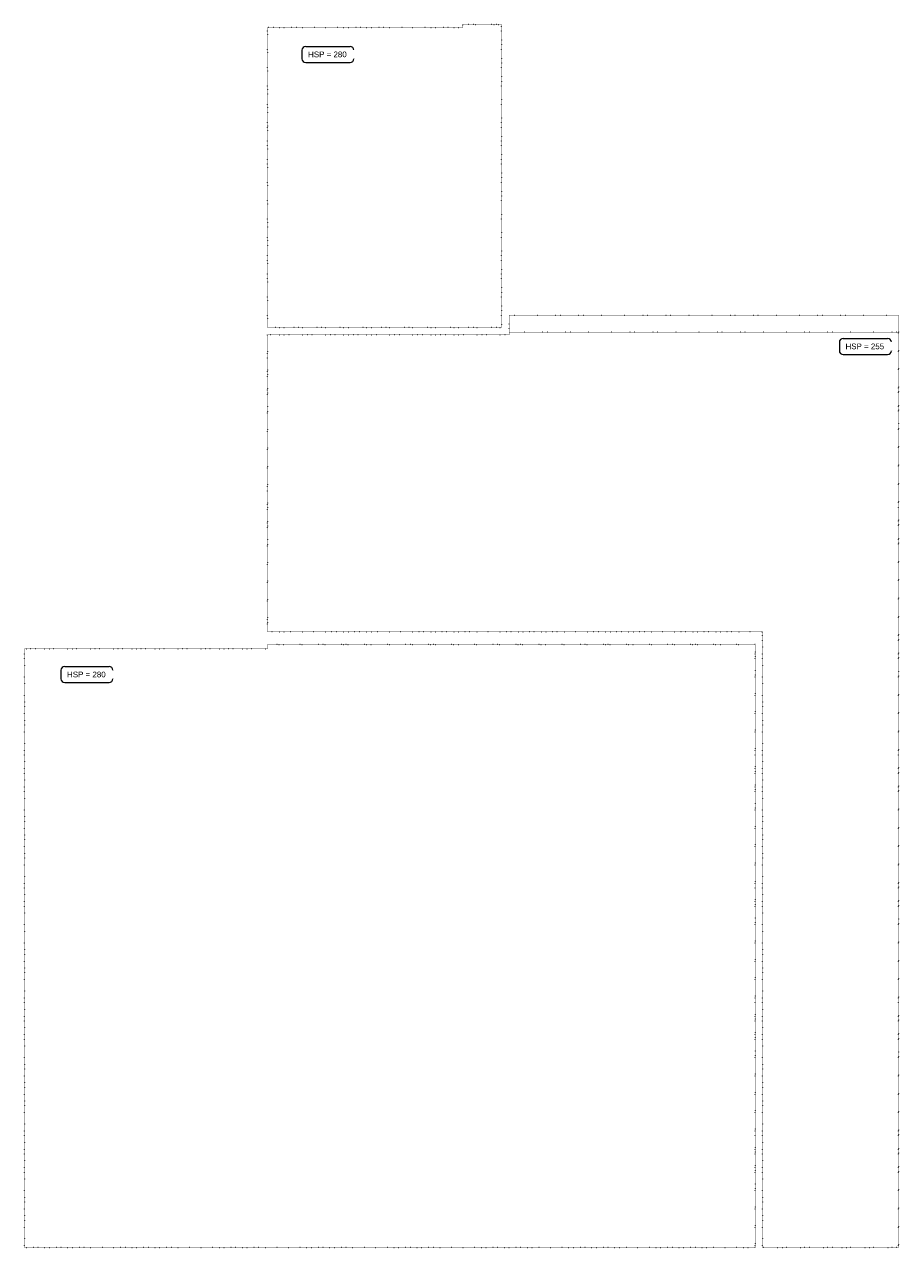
# Model space of a CAD drawing. Header units: millimetres. Extents: x -21522 to 71342, y -39668 to 2056.
# Tile 254 of 256: x 48786 to 60316, y -32809 to -16671. Entities that reach past the tile are written whole.
import ezdxf

# ---------------------------------------------------------------- set-up
doc = ezdxf.new("R2010")
doc.units = ezdxf.units.MM
doc.linetypes.add('Contour peu visible', pattern=[4, 0, -4])
doc.layers.add('A-CLNG', color=13, linetype='Continuous', lineweight=13)
doc.layers.add('A-CLNG-IDEN', color=151, linetype='Continuous', lineweight=9)
doc.styles.add('Arial_1', font='arial.ttf', dxfattribs={"height": 75})

# ---------------------------------------------------------------- blocks, each defined once
blk = doc.blocks.new('HSP_plafond_ - Cadré-862840-00_RDC repérage - Dépendante 2')
at = {"layer": 'A-CLNG-IDEN'}
for p, q in [((-6.86, 1.31), (-6.86, -0.93)), ((-5.86, 2.31), (5.86, 2.31)), ((6.86, 1.31), (6.86, -0.93)), ((-5.86, -1.93), (5.86, -1.93))]:
    blk.add_line(p, q, dxfattribs=at)
for centre, start, end in [((-5.86, 1.31), 90, 180), ((5.86, 1.31), 0, 90), ((-5.86, -0.93), 180, 270), ((5.86, -0.93), 270, 360)]:
    blk.add_arc(centre, 1, start, end, dxfattribs=at)

msp = doc.modelspace()

# ---------------------------------------------------------------- linework, layer by layer
at = {"layer": 'A-CLNG', "color": 253, "linetype": 'Contour peu visible'}
for p, q in [((54569.8, -16711.4), (51992.1, -16711.4)), ((51992.1, -16711.4), (51992.1, -20669.1)), ((51992.1, -20669.1), (51992.1, -16711.4)), ((51992.1, -16711.4), (54569.8, -16711.4)), ((55080.3, -16671.4), (54569.8, -16671.4)), ((54569.8, -16671.4), (54569.8, -16711.4)), ((54569.8, -16711.4), (54569.8, -16671.4)), ((54569.8, -16671.4), (55080.3, -16671.4)), ((55080.3, -20669.1), (55080.3, -16671.4)), ((55080.3, -16671.4), (55080.3, -20669.1)), ((55178.3, -20767.1), (55178.3, -20507.6)), ((55178.3, -20507.6), (60316.4, -20507.6)), ((55178.3, -20507.6), (60316.4, -20507.6)), ((55178.3, -20767.1), (55178.3, -20507.6)), ((60316.4, -32808.6), (60316.4, -20507.6)), ((60316.4, -20507.6), (60316.4, -32808.6)), ((51992.1, -20669.1), (55080.3, -20669.1)), ((55080.3, -20669.1), (51992.1, -20669.1)), ((51992.1, -20767.1), (51992.1, -24684.2)), ((55178.3, -20767.1), (51992.1, -20767.1)), ((51992.1, -24684.2), (51992.1, -20767.1)), ((51992.1, -20767.1), (55178.3, -20767.1)), ((60316.4, -20730.6), (55178.3, -20730.6)), ((60316.4, -20730.6), (55178.3, -20730.6)), ((51992.1, -24684.2), (58521, -24684.2)), ((58521, -24684.2), (51992.1, -24684.2)), ((58521, -24684.2), (58521, -32808.6)), ((58521, -32808.6), (58521, -24684.2)), ((51991.8, -24909.7), (48785.7, -24909.7)), ((48785.7, -24909.7), (48785.7, -32808.6)), ((48785.7, -32808.6), (48785.7, -24909.7)), ((48785.7, -24909.7), (51991.8, -24909.7)), ((58423, -24852.7), (51991.8, -24852.7)), ((51991.8, -24852.7), (51991.8, -24909.7)), ((51991.8, -24909.7), (51991.8, -24852.7)), ((51991.8, -24852.7), (58423, -24852.7)), ((58423, -32808.6), (58423, -24852.7)), ((58423, -24852.7), (58423, -32808.6)), ((48785.7, -32808.6), (58423, -32808.6)), ((58423, -32808.6), (48785.7, -32808.6)), ((58521, -32808.6), (60316.4, -32808.6)), ((60316.4, -32808.6), (58521, -32808.6))]:
    msp.add_line(p, q, dxfattribs=at)

# ---------------------------------------------------------------- block references
at = {"layer": 'A-CLNG-IDEN', "xscale": 49.99999999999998, "yscale": 49.99999999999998, "zscale": 49.99999999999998}
for p in [(52789.3, -17076.6), (59878.8, -20929.2), (49609.4, -25258.1)]:
    msp.add_blockref('HSP_plafond_ - Cadré-862840-00_RDC repérage - Dépendante 2', p, dxfattribs=at)

# ---------------------------------------------------------------- next in the draw order: texts
at = {"layer": 'A-CLNG-IDEN', "char_height": 75, "width": 625.316, "attachment_point": 1, "style": 'Arial_1', "bg_fill": 3, "box_fill_scale": 1.25, "bg_fill_color": 256, "bg_fill_true_color": 13158600, "bg_fill_transparency": 0}
for s, insert in [('HSP = 280', (52527.3, -17028.8)), ('HSP = 255', (59616.8, -20881.3)), ('HSP = 280', (49347.4, -25210.2))]:
    msp.add_mtext(s, dxfattribs=dict(at, insert=insert))

doc.saveas('drawing.dxf')
